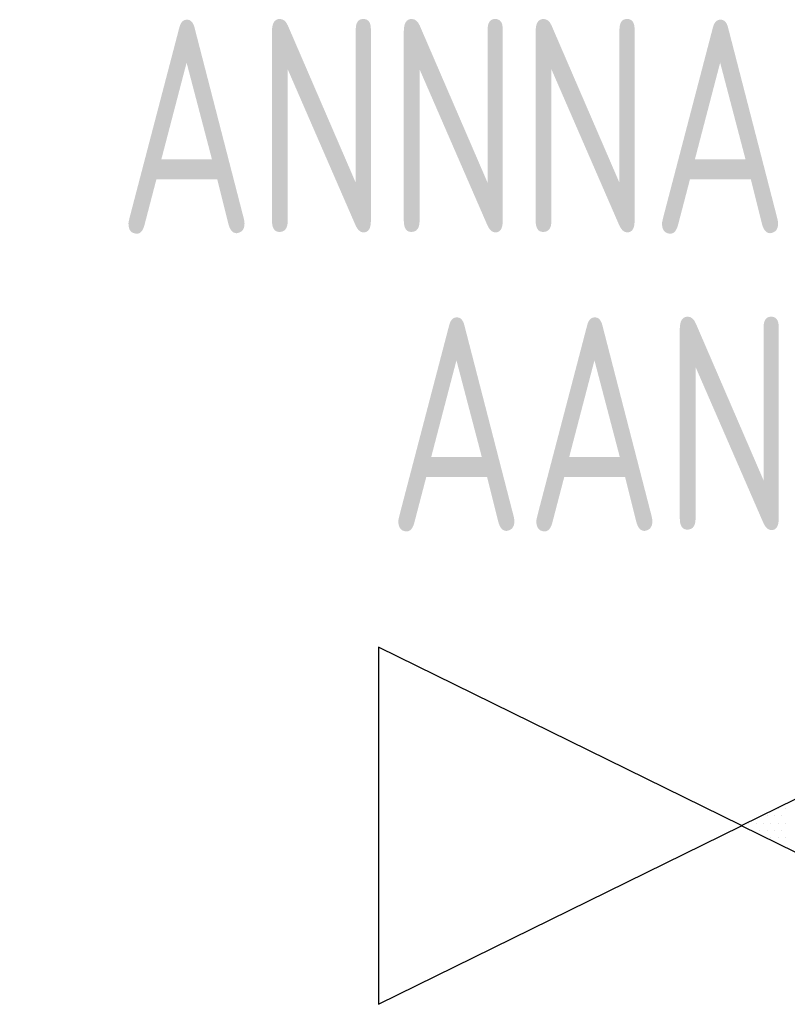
# Model space of a CAD drawing. Header units: millimetres. Extents: x 472 to 1299, y 510 to 798.
# Tile 61 of 69: x 1136.5 to 1142.97, y 593.12 to 601.42. Entities that reach past the tile are written whole.
import ezdxf
from ezdxf.enums import TextEntityAlignment as Align

# ---------------------------------------------------------------- set-up
doc = ezdxf.new("R2010")
doc.units = ezdxf.units.MM
doc.header["$LTSCALE"] = 4
doc.layers.add('KKS_1', color=7, linetype='Continuous', lineweight=5)
doc.styles.get("Standard").update_dxf_attribs({"font": 'ISOCP.SHX'})

# ---------------------------------------------------------------- blocks, each defined once
blk = doc.blocks.new('*X17')
at = {"color": 0, "linetype": 'Continuous'}
for p, q in [((-0.375, 0.125), (-0.375, 0.125)), ((-0.3125, 0.125), (-0.3125, 0.125)), ((-0.375, 0), (-0.375, 0)), ((-0.34375, 0.0625), (-0.34375, 0.0625)), ((-0.3125, 0), (-0.3125, 0)), ((-0.28125, 0.0625), (-0.28125, 0.0625)), ((-0.25, 0), (-0.25, 0)), ((-0.21875, 0.0625), (-0.21875, 0.0625)), ((-0.1875, 0), (-0.1875, 0)), ((-0.125, 0), (-0.125, 0)), ((-0.0625, 0), (-0.0625, 0)), ((-0.34375, -0.0625), (-0.34375, -0.0625)), ((-0.28125, -0.0625), (-0.28125, -0.0625)), ((-0.21875, -0.0625), (-0.21875, -0.0625)), ((-0.15625, -0.0625), (-0.15625, -0.0625)), ((-0.09375, -0.0625), (-0.09375, -0.0625)), ((-0.375, -0.125), (-0.375, -0.125)), ((-0.3125, -0.125), (-0.3125, -0.125)), ((-0.25, -0.125), (-0.25, -0.125)), ((-0.34375, -0.1875), (-0.34375, -0.1875))]:
    blk.add_line(p, q, dxfattribs=at)
blk = doc.blocks.new('ZZWR_RP1')
at = {"linetype": 'Continuous'}
blk.add_line((0, 0.0029), (0, 0), dxfattribs=at)
blk.add_line((0, 0.0029), (0, 0), dxfattribs=at)
for points in [[(0, 0.0029), (-3.062, 1.5064), (-3.062, -1.5035), (0, 0)], [(0, 0.0029), (3.0619, 1.5064), (3.0619, -1.5035), (0, 0)]]:
    blk.add_lwpolyline(points, dxfattribs=at)
at = {"linetype": 'Continuous', "xscale": -0.9900000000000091, "yscale": 0.9900000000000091, "zscale": 0.9900000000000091}
blk.add_blockref('*X17', (-0.0012, 0.024), dxfattribs=at)
at = {"layer": 'KKS_1', "color": 7, "width": 0.8}
for tag, p in [('KKS_1_POCZ', (-0.1558, 4.9969)), ('KKS_1_KONIEC', (-0.1558, 2.4873))]:
    blk.add_attdef(tag, text='', height=1.8, dxfattribs=at).set_placement(p, align=Align.CENTER)
at = {"layer": 'KKS_1', "color": 7, "width": 0.8, "flags": 1}
blk.add_attdef('OPIS', (-6.2488, -0.2827), '', height=1.5, dxfattribs=at)
blk.add_attdef('KKS_1_PEŁNY', text='', height=2.5, dxfattribs=at).set_placement((-0.1558, -3.8574), align=Align.CENTER)

msp = doc.modelspace()

# ---------------------------------------------------------------- block references
msp.add_blockref('ZZWR_RP1', (1142.5873, 594.6253)).add_auto_attribs({'KKS_1_POCZ': 'ANNNAAANN', 'KKS_1_KONIEC': 'AANNN'})

doc.saveas('drawing.dxf')
